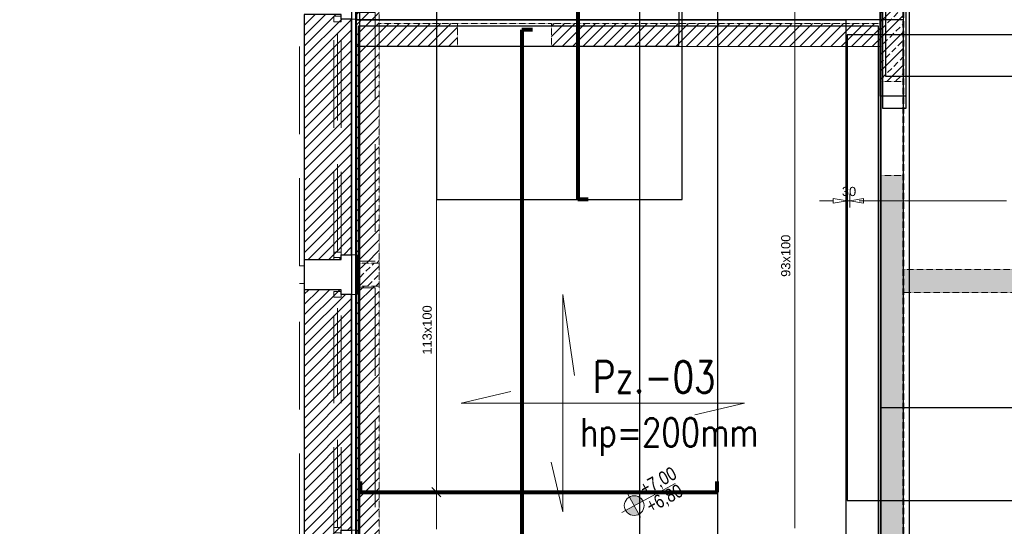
# Model space of a CAD drawing. Extents: x -1474 to 1760906, y -670977 to 75879.
# Tile 8 of 18: x 1703843 to 1714537, y -664021 to -658521. Entities that reach past the tile are written whole.
import ezdxf

# ---------------------------------------------------------------- set-up
doc = ezdxf.new("R2010")
doc.units = 0
doc.header["$LTSCALE"] = 10
doc.header["$MEASUREMENT"] = 0
for name, pattern in [('ACAD_ISO03W100', [30, 12, -18]), ('HIDDEN', [0.375, 0.25, -0.125]), ('HIDDEN2', [4.7625, 3.175, -1.5875])]:
    doc.linetypes.add(name, pattern=pattern)
for name, color, linetype, lineweight in [('!! 0_ Istn-sciany', 7, 'Continuous', 30), ('P-Linia1', 3, 'Continuous', 40), ('P-Opis', 1, 'Continuous', 18), ('P-Przerywana', 13, 'HIDDEN', 9), ('P-Przerywana nadproża', 150, 'HIDDEN', 18), ('P-Szraf - Ściana nośna', 55, 'Continuous', 5), ('P-Szraf - Ściana żelbetowa', 54, 'Continuous', 0)]:
    doc.layers.add(name, color=color, linetype=linetype, lineweight=lineweight)
for name, color, linetype in [('!! 1_ widok', 4, 'Continuous'), ('AutoCAD_Structural_Detailing_rozkład powierzchniowy - pręty - dół', 7, 'Continuous'), ('RCAD_opis rozkładu', 7, 'Continuous')]:
    doc.layers.add(name, color=color, linetype=linetype)
doc.layers.add('!! 1_Wyburzenia', color=7, linetype='ACAD_ISO03W100', lineweight=13, true_color=0xff0505)
doc.layers.add('RCAD_kontur płyty', color=163, linetype='Continuous', plot=False)
doc.styles.add('_Fd Opis', font='arial.ttf', dxfattribs={"width": 0.9})
doc.styles.add('CDMSTYLE', font='simplex.shx', dxfattribs={"width": 0.8})
doc.styles.add('style1', font='arial.ttf')
pattern_1 = [(45, (1358077.73, -412160.4), (-56.126601, 56.126601), [])]

# ---------------------------------------------------------------- blocks, each defined once
blk = doc.blocks.new('okno 266 x 112 - do zamurowania')
at = {"layer": '!! 1_Wyburzenia', "linetype": 'HIDDEN2', "ltscale": 3}
for points in [[(74187.5, -198558.6), (74187.5, -198278.6)], [(74192.5, -198278.6), (74187.5, -198278.6)], [(74224.5, -198285.6), (74192.5, -198285.6)], [(74224.5, -198285.6), (74232.5, -198285.6)], [(74224.5, -198551.6), (74224.5, -198285.6)], [(74232.5, -198290.6), (74232.5, -198285.6)], [(74232.5, -198551.6), (74232.5, -198285.6)], [(74232.5, -198290.6), (74249.5, -198290.6)], [(74249.5, -198283.6), (74269.5, -198283.6)], [(74249.5, -198290.6), (74249.5, -198285.6)], [(74269.5, -198283.6), (74269.5, -198553.6)], [(74228.5, -198543.6), (74228.5, -198293.6)], [(74232.5, -198551.6), (74232.5, -198546.6)], [(74232.5, -198546.6), (74249.5, -198546.6)], [(74249.5, -198546.6), (74249.5, -198551.6)], [(74192.5, -198558.6), (74187.5, -198558.6)], [(74224.5, -198551.6), (74192.5, -198551.6)], [(74224.5, -198551.6), (74232.5, -198551.6)], [(74249.5, -198553.6), (74269.5, -198553.6)]]:
    blk.add_lwpolyline(points, dxfattribs=at)
for points in [[(74232.5, -198293.6), (74232.5, -198287.6), (74224.5, -198287.6), (74224.5, -198293.6)], [(74232.5, -198549.6), (74232.5, -198543.6), (74224.5, -198543.6), (74224.5, -198549.6)]]:
    blk.add_lwpolyline(points, close=True, dxfattribs=at)
blk = doc.blocks.new('daddad')
at = {"layer": 'P-Opis', "lineweight": 20}
for points in [[(-159, -799), (0, -1476), (0, 1476), (159, 377)], [(1791, -159), (2467, 0), (-1381, 0), (-705, 159)]]:
    blk.add_lwpolyline(points, dxfattribs=at)
blk = doc.blocks.new('A$C798F0764')
at = {"layer": 'P-Opis'}
h = blk.add_hatch(color=1, dxfattribs=at)
h.dxf.hatch_style = 1
h.paths.add_polyline_path([(87, -43), (-30, -160, 0.414214), (204, -160)])
h.paths.add_polyline_path([(-30, 74), (87, -43), (204, 74, 0.414214)])
at = {"layer": 'P-Opis', "color": 1}
for p, q in [((-80, -210), (636, 506)), ((-68, 111), (241, -198))]:
    blk.add_line(p, q, dxfattribs=at)
blk.add_circle((87, -43), 165, dxfattribs=at)

msp = doc.modelspace()

# ---------------------------------------------------------------- hatches: boundary and pattern name
at = {"layer": 'P-Szraf - Ściana nośna'}
h = msp.add_hatch(dxfattribs=at)
h.set_pattern_fill('ANSI31', color=256, scale=25)
h.set_pattern_definition(pattern_1)
h.paths.add_polyline_path([(1707748.48044, -658813.12079), (1708598.48044, -658813.12079), (1708598.48044, -658563.12079), (1707748.48044, -658563.12079)], flags=17)
h.paths.add_polyline_path([(1709618.48125, -658813.12079), (1713193.48044, -658813.12079), (1713193.48044, -658563.12079), (1709618.48125, -658563.12079), (1709618.48125, -658813.12079), (1713193.48044, -658813.12079)])
h.paths.add_polyline_path([(1707748.48044, -664153.09679), (1707498.48044, -664153.09679), (1707498.48044, -664403.09679), (1707748.48044, -664403.09679)], flags=0)
h.paths.add_polyline_path([(1707498.48044, -667348.49507), (1707748.48044, -667348.49507), (1707748.48044, -664403.09679), (1707498.48044, -664403.09679)])
h.paths.add_polyline_path([(1709680.96235, -667598.49507), (1709680.96235, -667348.49507), (1707748.48044, -667348.49507), (1707748.48044, -667598.49507)])
h.paths.add_polyline_path([(1707748.48044, -661413.09679), (1707498.48044, -661413.09679), (1707498.48044, -664153.09679), (1707748.48044, -664153.09679)])
h.paths.add_polyline_path([(1707503.48044, -658173.09679), (1707748.48044, -658173.09679), (1707748.48044, -657016.15621), (1707498.48044, -657016.15621), (1707498.48044, -661163.09679), (1707748.48044, -661163.09679), (1707748.48044, -658423.09679), (1707503.48044, -658423.09679)])
h = msp.add_hatch(dxfattribs=at)
h.set_pattern_fill('ANSI31', color=256, scale=25)
h.set_pattern_definition(pattern_1)
h.paths.add_polyline_path([(1706933.48044, -661123.09679), (1707333.48044, -661123.09679), (1707333.48044, -661073.09679), (1707448.47057, -661073.09679), (1707448.49032, -658513.09679), (1707333.48044, -658513.09679), (1707333.48044, -658463.09679), (1706933.48044, -658463.09679)])
h = msp.add_hatch(dxfattribs=at)
h.set_pattern_fill('ANSI31', color=256, scale=25)
h.set_pattern_definition(pattern_1)
h.paths.add_polyline_path([(1706933.48044, -664113.09679), (1707333.48044, -664113.09679), (1707333.48044, -664063.09679), (1707448.47057, -664063.09679), (1707448.49032, -661503.09679), (1707333.48044, -661503.09679), (1707333.48044, -661453.09679), (1706933.48044, -661453.09679)])
at = {"layer": 'P-Szraf - Ściana żelbetowa'}
h = msp.add_hatch(dxfattribs=at)
h.set_pattern_fill('ANSI33', color=256, scale=20)
h.set_pattern_definition([(45, (1358077.73, -364099.79), (-89.80256, 89.80256), []), (45, (1358167.53, -364099.79), (-89.80256, 89.80256), [63.5, -31.75])])
h.paths.add_polyline_path([(1733038.48044, -661483.12079), (1733038.48044, -662148.01522), (1733288.48044, -662148.01522), (1733288.48044, -659808.62232), (1733038.48044, -659808.62232), (1733038.48044, -661233.12079), (1724860.98538, -661233.12079), (1724860.98538, -660333.12079), (1724610.98538, -660333.12079), (1724610.98538, -661233.12079), (1724135.98538, -661233.12079), (1724135.98538, -661483.12079)])
h.paths.add_polyline_path([(1721948.50349, -653268.49507), (1726774.72633, -653253.29593), (1726774.72633, -653503.29593), (1721948.50349, -653518.49507)])
h.paths.add_polyline_path([(1724860.98538, -654463.12079), (1724860.98538, -653503.49507), (1724610.98538, -653503.09679), (1724610.98538, -654463.12079)])
h.paths.add_polyline_path([(1724860.98538, -659313.12079), (1724860.98538, -654463.12079), (1724610.98538, -654463.12079), (1724610.98538, -659313.12079)])
h.paths.add_polyline_path([(1713443.48044, -661233.12079), (1720571.99107, -661233.12079), (1720571.99107, -661483.12079), (1713443.48044, -661483.12079)])
h.paths.add_polyline_path([(1721591.99027, -661233.12079), (1723115.98538, -661233.12079), (1723115.98538, -661483.12079), (1721591.99027, -661483.12079)])
h.paths.add_polyline_path([(1713193.48044, -667348.49507), (1713193.48044, -660213.12079), (1713443.48044, -660213.12079), (1713443.48044, -667348.49507)])
h.paths.add_polyline_path([(1707748.48044, -657016.15621), (1707498.48044, -657016.15621), (1707498.48044, -655016.15621), (1707748.48044, -655016.15621)])
h.paths.add_polyline_path([(1707748.48044, -656423.09679), (1713193.48044, -656423.09679), (1713193.48044, -657343.12079), (1713443.48044, -657343.12079), (1713443.48044, -656173.09679), (1707748.48044, -656173.09679)])
h.paths.add_polyline_path([(1713503.48044, -667598.49507), (1712130.96235, -667598.49507), (1712130.96235, -667348.49507), (1713503.48044, -667348.49507)])
h = msp.add_hatch(dxfattribs=at)
h.set_pattern_fill('ANSI33', color=256, scale=20)
h.set_pattern_definition([(45, (1358077.73, -412160.4), (-89.80256, 89.80256), []), (45, (1358167.53, -412160.4), (-89.80256, 89.80256), [63.5, -31.75])])
h.paths.add_polyline_path([(1713443.48044, -658363.12079), (1713193.48044, -658363.12079), (1713193.48044, -659193.12079), (1713443.48044, -659193.12079)])
h = msp.add_hatch(dxfattribs=at)
h.set_pattern_fill('ANSI33', color=256, scale=20)
h.set_pattern_definition([(45, (1354813.99, -413351.89), (-89.80256, 89.80256), []), (45, (1354903.79, -413351.89), (-89.80256, 89.80256), [63.5, -31.75])])
h.paths.add_polyline_path([(1707498.48044, -661163.09679), (1707748.48044, -661163.09679), (1707748.48044, -661413.09679), (1707498.48044, -661413.09679)])

# ---------------------------------------------------------------- linework, layer by layer
at = {"layer": '!! 0_ Istn-sciany'}
for points in [[(1707448.48044, -655523.09679), (1707448.47057, -667693.09679), (1703843.48044, -667693.09679)], [(1706933.48044, -661123.09679), (1706933.48044, -661453.09679)], [(1707503.48044, -661073.09679), (1707503.48044, -661503.09679)]]:
    msp.add_lwpolyline(points, dxfattribs=at)
at = {"layer": '!! 1_ widok'}
for points in [[(1706933.48044, -661123.09679), (1707333.48044, -661123.09679), (1707333.48044, -661073.09679), (1707448.47057, -661073.09679), (1707448.49032, -658513.09679), (1707333.48044, -658513.09679), (1707333.48044, -658463.09679), (1706933.48044, -658463.09679)], [(1706933.48044, -664113.09679), (1707333.48044, -664113.09679), (1707333.48044, -664063.09679), (1707448.47057, -664063.09679), (1707448.49032, -661503.09679), (1707333.48044, -661503.09679), (1707333.48044, -661453.09679), (1706933.48044, -661453.09679)]]:
    msp.add_lwpolyline(points, close=True, dxfattribs=at)
at = {"layer": 'AutoCAD_Structural_Detailing_rozkład powierzchniowy - pręty - dół', "color": 0, "lineweight": 80}
for p, q in [((1709903.71286, -653271.30196), (1709903.71286, -660467.77958)), ((1709411.27487, -658629.27035), (1709296.27487, -658629.27035)), ((1709296.27487, -658629.27035), (1709296.27487, -667535.47799)), ((1709903.71286, -660467.77958), (1710017.71286, -660467.77958)), ((1707539.51683, -663535.56517), (1707539.51683, -663650.56517)), ((1711418.78527, -663650.56517), (1711418.78527, -663535.56517)), ((1707539.51683, -663650.56517), (1711418.78527, -663650.56517))]:
    msp.add_line(p, q, dxfattribs=at)
at = {"layer": 'P-Linia1'}
for points in [[(1707498.51683, -653253.09679), (1713193.48044, -653253.09679), (1713193.48044, -667598.49507), (1707498.51683, -667598.49507)], [(1707498.51683, -653253.09679), (1733288.48044, -653253.09679), (1733288.48044, -667598.49507), (1707498.51683, -667598.49507)]]:
    msp.add_lwpolyline(points, close=True, dxfattribs=at)
at = {"layer": 'P-Linia1', "linetype": 'HIDDEN'}
msp.add_lwpolyline([(1713443.48044, -667598.49507), (1713443.48044, -653253.09679)], dxfattribs=at)
at = {"layer": 'P-Przerywana'}
for points in [[(1707748.48044, -657016.15621), (1707748.48044, -667348.49507), (1709930.96235, -667348.49507), (1709930.96235, -667598.49507), (1707498.48044, -667598.49507), (1707498.48044, -657016.15621), (1707748.48044, -657016.15621)], [(1713443.48044, -658363.12079), (1713193.48044, -658363.12079), (1713193.48044, -659193.12079), (1713443.48044, -659193.12079), (1713443.48044, -658363.12079)], [(1707748.48044, -658813.12079), (1708598.48044, -658813.12079), (1708598.48044, -658563.12079), (1707748.48044, -658563.12079), (1707748.48044, -658813.12079)], [(1709618.48125, -658813.12079), (1713193.48044, -658813.12079), (1713193.48044, -658563.12079), (1709618.48125, -658563.12079), (1709618.48125, -658813.12079), (1713193.48044, -658813.12079)], [(1707498.48044, -661163.09679), (1707748.48044, -661163.09679), (1707748.48044, -661413.09679), (1707498.48044, -661413.09679)], [(1713443.48044, -661233.12079), (1720571.99107, -661233.12079), (1720571.99107, -661483.12079), (1713443.48044, -661483.12079)]]:
    msp.add_lwpolyline(points, close=True, dxfattribs=at)
for points in [[(1707748.48044, -658813.12079), (1708598.48044, -658813.12079)], [(1713193.48044, -667348.49507), (1713193.48044, -660213.12079), (1713443.48044, -660213.12079), (1713443.48044, -667348.49507), (1713193.48044, -667348.49507)]]:
    msp.add_lwpolyline(points, dxfattribs=at)
at = {"layer": 'P-Przerywana nadproża'}
for points in [[(1708598.48044, -658813.12079), (1709618.48125, -658813.12079), (1709618.48125, -658563.12079), (1708598.48044, -658563.12079)], [(1713193.48044, -659193.12079), (1713443.48044, -659193.12079), (1713443.48044, -660213.12079), (1713193.48044, -660213.12079)]]:
    msp.add_lwpolyline(points, close=True, dxfattribs=at)
at = {"layer": 'RCAD_kontur płyty', "color": 0}
for p, q in [((1707498.51683, -658813.12079), (1707498.51683, -653253.09679)), ((1707498.51683, -667598.49507), (1707498.51683, -653253.09679)), ((1713188.51683, -659350.65441), (1713188.51683, -653253.09679)), ((1713216.82526, -659483.20589), (1713216.82526, -653253.67904)), ((1713248.32279, -659138.83402), (1713248.32279, -653266.23544)), ((1713466.82526, -653253.09679), (1713466.82526, -659350.65441)), ((1713466.82526, -653253.67904), (1713466.82526, -659483.20589)), ((1713503.48044, -653253.09679), (1713503.48044, -667598.49507)), ((1711007.04896, -658056.63024), (1710999.9512, -658813.12079)), ((1713443.50793, -658522.80593), (1707498.51683, -658522.80593)), ((1707498.51683, -658522.80593), (1707498.51683, -667598.49507)), ((1707498.51683, -658522.80593), (1712817.2214, -658522.80593)), ((1707498.51683, -667598.49507), (1707498.51683, -658522.80593)), ((1712817.2214, -658522.80593), (1712817.2214, -667598.49507)), ((1713443.50793, -667598.49507), (1713443.50793, -658522.80593)), ((1707524.27691, -658588.27035), (1713168.27282, -658588.27035)), ((1707524.27691, -667576.47799), (1707524.27691, -658588.27035)), ((1713168.27282, -658588.27035), (1713168.27282, -667576.47799)), ((1710999.9512, -658813.12079), (1707498.51683, -658813.12079)), ((1715850.98152, -659138.83402), (1713248.32279, -659138.83402)), ((1713466.82526, -659350.65441), (1713188.51683, -659350.65441)), ((1713466.82526, -659483.20589), (1713216.82526, -659483.20589)), ((1733288.48044, -662734.31447), (1713193.48044, -662734.31447)), ((1713193.48044, -662734.31447), (1713193.48044, -667598.49507))]:
    msp.add_line(p, q, dxfattribs=at)
at = {"layer": 'RCAD_kontur płyty'}
for p, q in [((1708368.59945, -653265.30196), (1708368.59945, -660473.77958)), ((1711038.82628, -660473.77958), (1711038.82628, -653265.30196)), ((1707534.51683, -656202.63528), (1707534.51683, -667598.49507)), ((1711423.78527, -667598.49507), (1711423.78527, -656202.63528)), ((1710574.49431, -656400.3316), (1710574.49431, -665795.66137)), ((1733388.48044, -658686.64255), (1712829.13123, -658686.64255)), ((1712829.13123, -658686.64255), (1712829.13123, -663740.92532)), ((1708368.59945, -660473.77958), (1711038.82628, -660473.77958)), ((1712829.13123, -663740.92532), (1733388.48044, -663740.92532))]:
    msp.add_line(p, q, dxfattribs=at)
at = {"layer": 'RCAD_opis rozkładu', "color": 8, "lineweight": 0}
for p, q in [((1708368.59945, -658550.56517), (1708368.59945, -658450.56517)), ((1712263.24679, -658539.94526), (1712263.24679, -658439.94526)), ((1708368.59945, -658650.56517), (1708368.59945, -658550.56517)), ((1712263.24679, -658639.94526), (1712263.24679, -658539.94526)), ((1708368.59945, -658750.56517), (1708368.59945, -658650.56517)), ((1712263.24679, -658739.94526), (1712263.24679, -658639.94526)), ((1708368.59945, -658850.56517), (1708368.59945, -658750.56517)), ((1712263.24679, -658839.94526), (1712263.24679, -658739.94526)), ((1708368.59945, -658950.56517), (1708368.59945, -658850.56517)), ((1712263.24679, -658939.94526), (1712263.24679, -658839.94526)), ((1708368.59945, -659050.56517), (1708368.59945, -658950.56517)), ((1712263.24679, -659039.94526), (1712263.24679, -658939.94526)), ((1708368.59945, -659150.56517), (1708368.59945, -659050.56517)), ((1712263.24679, -659139.94526), (1712263.24679, -659039.94526)), ((1708368.59945, -659250.56517), (1708368.59945, -659150.56517)), ((1712263.24679, -659239.94526), (1712263.24679, -659139.94526)), ((1708368.59945, -659350.56517), (1708368.59945, -659250.56517)), ((1712263.24679, -659339.94526), (1712263.24679, -659239.94526)), ((1708368.59945, -659450.56517), (1708368.59945, -659350.56517)), ((1712263.24679, -659439.94526), (1712263.24679, -659339.94526)), ((1712263.24679, -659539.94526), (1712263.24679, -659439.94526)), ((1708368.59945, -659550.56517), (1708368.59945, -659450.56517)), ((1712263.24679, -659639.94526), (1712263.24679, -659539.94526)), ((1708368.59945, -659650.56517), (1708368.59945, -659550.56517)), ((1708368.59945, -659750.56517), (1708368.59945, -659650.56517)), ((1712263.24679, -659739.94526), (1712263.24679, -659639.94526)), ((1708368.59945, -659850.56517), (1708368.59945, -659750.56517)), ((1712263.24679, -659839.94526), (1712263.24679, -659739.94526)), ((1708368.59945, -659950.56517), (1708368.59945, -659850.56517)), ((1712263.24679, -659939.94526), (1712263.24679, -659839.94526)), ((1708368.59945, -660050.56517), (1708368.59945, -659950.56517)), ((1712263.24679, -660039.94526), (1712263.24679, -659939.94526)), ((1708368.59945, -660150.56517), (1708368.59945, -660050.56517)), ((1712263.24679, -660139.94526), (1712263.24679, -660039.94526)), ((1708368.59945, -660250.56517), (1708368.59945, -660150.56517)), ((1712263.24679, -660239.94526), (1712263.24679, -660139.94526)), ((1708368.59945, -660350.56517), (1708368.59945, -660250.56517)), ((1712263.24679, -660339.94526), (1712263.24679, -660239.94526)), ((1708368.59945, -660450.56517), (1708368.59945, -660350.56517)), ((1712263.24679, -660439.94526), (1712263.24679, -660339.94526)), ((1708368.59945, -660550.56517), (1708368.59945, -660450.56517)), ((1712263.24679, -660539.94526), (1712263.24679, -660439.94526)), ((1712529.13123, -660485.82082), (1712679.13123, -660485.82082)), ((1712679.13123, -660460.82082), (1712829.13123, -660485.82082)), ((1712679.13123, -660460.82082), (1712679.13123, -660510.82082)), ((1712829.13123, -660485.82082), (1712679.13123, -660510.82082)), ((1712829.13123, -660410.82082), (1712829.13123, -660560.82082)), ((1712858.80584, -660485.82082), (1712829.13123, -660485.82082)), ((1712858.80584, -660560.82082), (1712858.80584, -660410.82082)), ((1712858.80584, -660485.82082), (1713008.80584, -660460.82082)), ((1713008.80584, -660510.82082), (1712858.80584, -660485.82082)), ((1713058.80584, -660485.82082), (1712958.80584, -660485.82082)), ((1712958.80584, -660485.82082), (1713008.80584, -660485.82082)), ((1713008.80584, -660510.82082), (1713008.80584, -660460.82082)), ((1713158.80584, -660485.82082), (1713058.80584, -660485.82082)), ((1713258.80584, -660485.82082), (1713158.80584, -660485.82082)), ((1713358.80584, -660485.82082), (1713258.80584, -660485.82082)), ((1713458.80584, -660485.82082), (1713358.80584, -660485.82082)), ((1713558.80584, -660485.82082), (1713458.80584, -660485.82082)), ((1713658.80584, -660485.82082), (1713558.80584, -660485.82082)), ((1713758.80584, -660485.82082), (1713658.80584, -660485.82082)), ((1713858.80584, -660485.82082), (1713758.80584, -660485.82082)), ((1713958.80584, -660485.82082), (1713858.80584, -660485.82082)), ((1714058.80584, -660485.82082), (1713958.80584, -660485.82082)), ((1714158.80584, -660485.82082), (1714058.80584, -660485.82082)), ((1714258.80584, -660485.82082), (1714158.80584, -660485.82082)), ((1714358.80584, -660485.82082), (1714258.80584, -660485.82082)), ((1714458.80584, -660485.82082), (1714358.80584, -660485.82082)), ((1714558.80584, -660485.82082), (1714458.80584, -660485.82082)), ((1708368.59945, -660650.56517), (1708368.59945, -660550.56517)), ((1712263.24679, -660639.94526), (1712263.24679, -660539.94526)), ((1708368.59945, -660750.56517), (1708368.59945, -660650.56517)), ((1712263.24679, -660739.94526), (1712263.24679, -660639.94526)), ((1708368.59945, -660850.56517), (1708368.59945, -660750.56517)), ((1712263.24679, -660839.94526), (1712263.24679, -660739.94526)), ((1708368.59945, -660950.56517), (1708368.59945, -660850.56517)), ((1712263.24679, -660939.94526), (1712263.24679, -660839.94526)), ((1708368.59945, -661050.56517), (1708368.59945, -660950.56517)), ((1712263.24679, -661039.94526), (1712263.24679, -660939.94526)), ((1712263.24679, -661089.94526), (1712263.24679, -661039.94526)), ((1708368.59945, -661150.56517), (1708368.59945, -661050.56517)), ((1708368.59945, -661250.56517), (1708368.59945, -661150.56517)), ((1712263.24679, -661089.94526), (1712263.24679, -661139.94526)), ((1712263.24679, -661139.94526), (1712263.24679, -661239.94526)), ((1708368.59945, -661350.56517), (1708368.59945, -661250.56517)), ((1712263.24679, -661239.94526), (1712263.24679, -661339.94526)), ((1708368.59945, -661450.56517), (1708368.59945, -661350.56517)), ((1712263.24679, -661339.94526), (1712263.24679, -661439.94526)), ((1708368.59945, -661550.56517), (1708368.59945, -661450.56517)), ((1712263.24679, -661439.94526), (1712263.24679, -661539.94526)), ((1708368.59945, -661650.56517), (1708368.59945, -661550.56517)), ((1712263.24679, -661539.94526), (1712263.24679, -661639.94526)), ((1708368.59945, -661750.56517), (1708368.59945, -661650.56517)), ((1712263.24679, -661639.94526), (1712263.24679, -661739.94526)), ((1708368.59945, -661850.56517), (1708368.59945, -661750.56517)), ((1712263.24679, -661739.94526), (1712263.24679, -661839.94526)), ((1708368.59945, -661900.56517), (1708368.59945, -661850.56517)), ((1708368.59945, -661900.56517), (1708368.59945, -661950.56517)), ((1712263.24679, -661839.94526), (1712263.24679, -661939.94526)), ((1708368.59945, -661950.56517), (1708368.59945, -662050.56517)), ((1712263.24679, -661939.94526), (1712263.24679, -662039.94526)), ((1708368.59945, -662050.56517), (1708368.59945, -662150.56517)), ((1712263.24679, -662039.94526), (1712263.24679, -662139.94526)), ((1708368.59945, -662150.56517), (1708368.59945, -662250.56517)), ((1712263.24679, -662139.94526), (1712263.24679, -662239.94526)), ((1708368.59945, -662250.56517), (1708368.59945, -662350.56517)), ((1712263.24679, -662239.94526), (1712263.24679, -662339.94526)), ((1708368.59945, -662350.56517), (1708368.59945, -662450.56517)), ((1712263.24679, -662339.94526), (1712263.24679, -662439.94526)), ((1708368.59945, -662450.56517), (1708368.59945, -662550.56517)), ((1712263.24679, -662439.94526), (1712263.24679, -662539.94526)), ((1712263.24679, -662539.94526), (1712263.24679, -662639.94526)), ((1708368.59945, -662550.56517), (1708368.59945, -662650.56517)), ((1712263.24679, -662639.94526), (1712263.24679, -662739.94526)), ((1708368.59945, -662650.56517), (1708368.59945, -662750.56517)), ((1708368.59945, -662750.56517), (1708368.59945, -662850.56517)), ((1712263.24679, -662739.94526), (1712263.24679, -662839.94526)), ((1708368.59945, -662850.56517), (1708368.59945, -662950.56517)), ((1712263.24679, -662839.94526), (1712263.24679, -662939.94526)), ((1708368.59945, -662950.56517), (1708368.59945, -663050.56517)), ((1712263.24679, -662939.94526), (1712263.24679, -663039.94526)), ((1708368.59945, -663050.56517), (1708368.59945, -663150.56517)), ((1712263.24679, -663039.94526), (1712263.24679, -663139.94526)), ((1708368.59945, -663150.56517), (1708368.59945, -663250.56517)), ((1712263.24679, -663139.94526), (1712263.24679, -663239.94526)), ((1708368.59945, -663250.56517), (1708368.59945, -663350.56517)), ((1712263.24679, -663239.94526), (1712263.24679, -663339.94526)), ((1708368.59945, -663350.56517), (1708368.59945, -663450.56517)), ((1712263.24679, -663339.94526), (1712263.24679, -663439.94526)), ((1708368.59945, -663450.56517), (1708368.59945, -663550.56517)), ((1712263.24679, -663439.94526), (1712263.24679, -663539.94526)), ((1708318.59945, -663600.56517), (1708418.59945, -663700.56517)), ((1708368.59945, -663550.56517), (1708368.59945, -663650.56517)), ((1712263.24679, -663539.94526), (1712263.24679, -663639.94526)), ((1708418.59945, -663650.56517), (1708318.59945, -663650.56517)), ((1708368.59945, -663650.56517), (1708368.59945, -663750.56517)), ((1712263.24679, -663639.94526), (1712263.24679, -663739.94526)), ((1708368.59945, -663750.56517), (1708368.59945, -663850.56517)), ((1712263.24679, -663739.94526), (1712263.24679, -663839.94526)), ((1708368.59945, -663850.56517), (1708368.59945, -663950.56517)), ((1712263.24679, -663839.94526), (1712263.24679, -663939.94526)), ((1708368.59945, -663950.56517), (1708368.59945, -664050.56517)), ((1712263.24679, -663939.94526), (1712263.24679, -664039.94526))]:
    msp.add_line(p, q, dxfattribs=at)

# ---------------------------------------------------------------- block references
at = {"layer": '!! 1_ widok', "xscale": 10, "yscale": 10, "zscale": 10}
for p in [(965008.79522, 1324392.78624), (965008.79522, 1321402.78624)]:
    msp.add_blockref('okno 266 x 112 - do zamurowania', p, dxfattribs=at)
at = {"layer": 'P-Opis', "xscale": 0.8, "yscale": 0.8, "zscale": 0.8}
msp.add_blockref('daddad', (1709742.64829, -662684.13951), dxfattribs=at)
at = {"layer": 'P-Opis', "color": 1, "xscale": 0.65, "yscale": 0.65, "zscale": 0.65, "rotation": 343.5684437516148}
msp.add_blockref('A$C798F0764', (1710470.76559, -663753.8669), dxfattribs=at)

# ---------------------------------------------------------------- texts
at = {"layer": 'P-Opis', "color": 3, "insert": (1710067.42902, -662399.52559), "char_height": 341.04, "attachment_point": 4, "style": 'CDMSTYLE'}
msp.add_mtext('Pz.-03', dxfattribs=at)
at = {"layer": 'P-Opis', "insert": (1710896.82178, -663051.45147), "char_height": 460.404, "attachment_point": 5, "style": 'CDMSTYLE'}
msp.add_mtext('{\\H0.6667x;\\C1;hp=200mm}', dxfattribs=at)
at = {"layer": 'P-Opis', "color": 1, "char_height": 146.25, "attachment_point": 4, "rotation": 28.568443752, "style": '_Fd Opis'}
for s, insert in [('{\\W0.8;+7,00}', (1710601.32073, -663638.99063)), ('{\\W0.8;+6,80}', (1710669.5492, -663827.48212))]:
    msp.add_mtext(s, dxfattribs=dict(at, insert=insert))
at = {"layer": 'RCAD_opis rozkładu', "color": 2, "insert": (1712772.54971, -660436.91223), "char_height": 100, "attachment_point": 7, "style": 'style1'}
msp.add_mtext('30', dxfattribs=at)
at = {"layer": 'RCAD_opis rozkładu', "color": 2, "char_height": 100, "attachment_point": 7, "rotation": 90, "style": 'style1'}
for s, insert in [('93x100', (1712214.33819, -661312.86477)), ('113x100', (1708319.69085, -662157.6252))]:
    msp.add_mtext(s, dxfattribs=dict(at, insert=insert))

doc.saveas('drawing.dxf')
